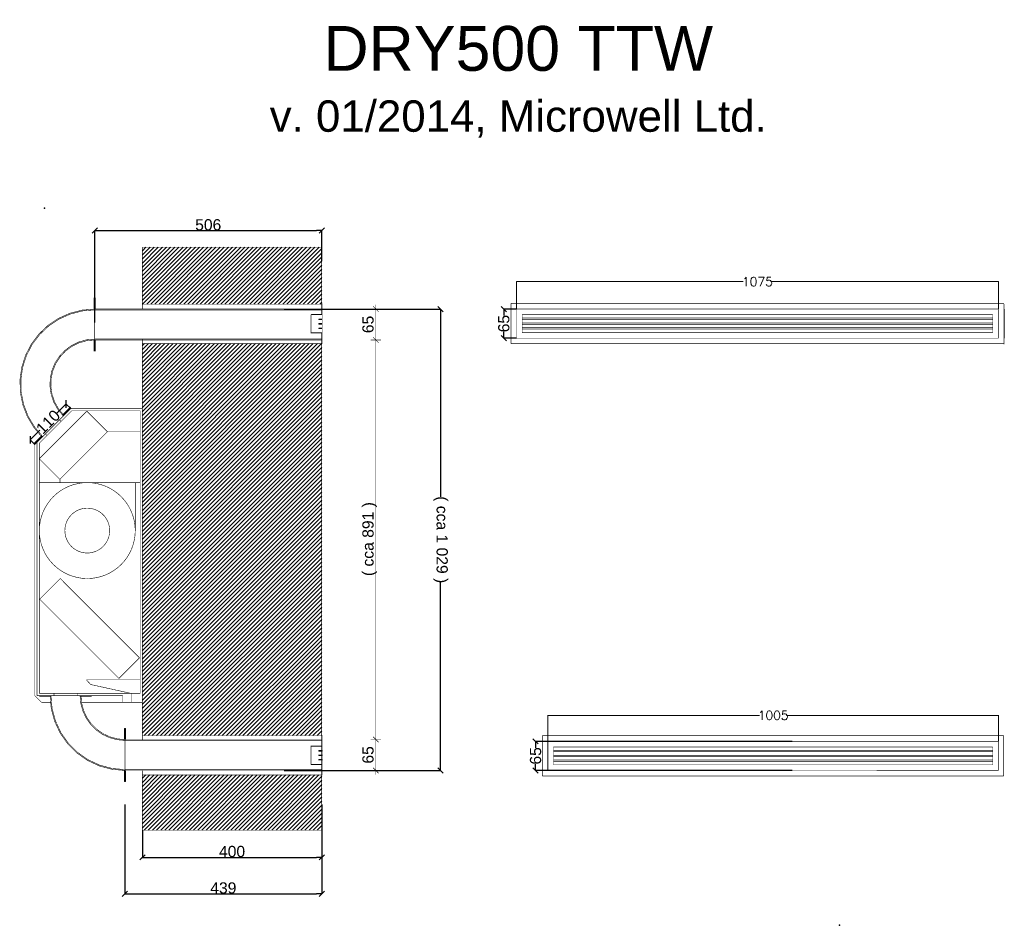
# Model space of a CAD drawing. Extents: x -1108 to 1088, y -1309 to 710.
import ezdxf

# ---------------------------------------------------------------- set-up
doc = ezdxf.new("R2010")
doc.units = 0
doc.header["$MEASUREMENT"] = 0
doc.linetypes.add('Achse', pattern=[11.5, 0, -4, 7.5, 0])
for name, color, linetype in [('Aktivní body', 7, 'Continuous'), ('Desky', 7, 'Continuous'), ('Kóty délkové', 7, 'Continuous'), ('Nábytek a zařízení', 7, 'Continuous'), ('Oblouky a kružnice', 7, 'Continuous'), ('Střechy', 7, 'Continuous'), ('Textové bloky', 7, 'Continuous'), ('Výplně', 7, 'Continuous'), ('Zdi', 7, 'Continuous'), ('Čáry', 7, 'Continuous')]:
    doc.layers.add(name, color=color, linetype=linetype)
doc.styles.add('GENERATED_STYLE_1', font='ARIAL.ttf')
doc.styles.get("Standard").update_dxf_attribs({"font": 'txt', "bigfont": 'BIGFONT.SHX'})
doc.dimstyles.new('Dimstyle_212', dxfattribs={"dimtxt": 25, "dimasz": 11.875, "dimexe": 0.18, "dimexo": 0, "dimgap": 0.09, "dimtad": 1, "dimdec": 0, "dimzin": 0, "dimdsep": 46, "dimtxsty": 'GENERATED_STYLE_1', "dimblk": 'ARROWHEAD_6', "dimblk1": 'ARROWHEAD_6', "dimblk2": 'ARROWHEAD_6', "dimcen": 0.09, "dimclrd": 7, "dimclre": 7, "dimclrt": 7, "dimazin": 0, "dimtfac": 1, "dimtdec": 4, "dimtmove": 0, "dimatfit": 0, "dimfxl": 1, "dimtolj": 1, "dimtzin": 0, "dimarcsym": 0})
doc.dimstyles.get("Standard").update_dxf_attribs({"dimtxt": 0.18, "dimasz": 0.18, "dimexe": 0.18, "dimexo": 0.0625, "dimgap": 0.09, "dimtad": 0, "dimtih": 1, "dimtoh": 1, "dimdec": 4, "dimzin": 0, "dimdsep": 46, "dimtxsty": 'Standard', "dimcen": 0.09, "dimadec": 0, "dimazin": 0, "dimtfac": 1, "dimtdec": 4, "dimtofl": 0, "dimtmove": 0, "dimatfit": 0, "dimfxl": 1, "dimtolj": 1, "dimtzin": 0, "dimarcsym": 0})
pattern_1 = [(45, (0, 0), (-4.596194, 4.596194), [])]

# ---------------------------------------------------------------- blocks, each defined once
blk = doc.blocks.new('HATCH_15', base_point=(20720, 1424.6))
at = {"layer": 'Výplně'}
blk.add_hatch(color=7, dxfattribs=at).paths.add_polyline_path([(20720, 1424.6), (20695, 1424.6), (20695, 1422.6), (20720, 1422.6)], flags=0)
at = {"layer": 'Výplně', "color": 7, "linetype": 'Continuous', "const_width": 1.25}
blk.add_lwpolyline([(20720, 1424.6), (20695, 1424.6), (20695, 1422.6), (20720, 1422.6)], close=True, dxfattribs=at)
blk = doc.blocks.new('HATCH_16', base_point=(20630, 1424.6))
at = {"layer": 'Výplně'}
blk.add_hatch(color=7, dxfattribs=at).paths.add_polyline_path([(20630, 1424.6), (20605, 1424.6), (20605, 1422.6), (20630, 1422.6)], flags=0)
at = {"layer": 'Výplně', "color": 7, "linetype": 'Continuous', "const_width": 1.25}
blk.add_lwpolyline([(20630, 1424.6), (20605, 1424.6), (20605, 1422.6), (20630, 1422.6)], close=True, dxfattribs=at)
blk = doc.blocks.new('HATCH_17', base_point=(20673.1, 2068))
at = {"layer": 'Výplně'}
blk.add_hatch(color=7, dxfattribs=at).paths.add_polyline_path([(20673.1, 2068), (20655.4, 2050.3), (20656.9, 2048.9), (20674.5, 2066.6)], flags=0)
at = {"layer": 'Výplně', "color": 7, "linetype": 'Continuous', "const_width": 1.25}
blk.add_lwpolyline([(20673.1, 2068), (20655.4, 2050.3), (20656.9, 2048.9), (20674.5, 2066.6)], close=True, dxfattribs=at)
blk = doc.blocks.new('HATCH_18', base_point=(20609.5, 2004.4))
at = {"layer": 'Výplně'}
blk.add_hatch(color=7, dxfattribs=at).paths.add_polyline_path([(20609.5, 2004.4), (20591.8, 1986.7), (20593.2, 1985.3), (20610.9, 2002.9)], flags=0)
at = {"layer": 'Výplně', "color": 7, "linetype": 'Continuous', "const_width": 1.25}
blk.add_lwpolyline([(20609.5, 2004.4), (20591.8, 1986.7), (20593.2, 1985.3), (20610.9, 2002.9)], close=True, dxfattribs=at)
blk = doc.blocks.new('HATCH_19', base_point=(21233.9, 1124.6))
at = {"layer": 'Zdi'}
h = blk.add_hatch(dxfattribs=at)
h.set_pattern_fill('cihla plná', scale=6.5, angle=45, style=0, pattern_type=0)
h.set_pattern_definition(pattern_1)
h.paths.add_polyline_path([(21233.9, 1124.6), (21233.9, 1247.6), (20833.9, 1247.6), (20833.9, 1124.6)], flags=0)
blk = doc.blocks.new('HATCH_20', base_point=(21233.9, 2209.6))
at = {"layer": 'Zdi'}
h = blk.add_hatch(dxfattribs=at)
h.set_pattern_fill('cihla plná', scale=6.5, angle=45, style=0, pattern_type=0)
h.set_pattern_definition(pattern_1)
h.paths.add_polyline_path([(21233.9, 2209.6), (20833.9, 2209.6), (20833.9, 1335.6), (21233.9, 1335.6)], flags=0)
blk = doc.blocks.new('HATCH_21', base_point=(21233.9, 2424.6))
at = {"layer": 'Zdi'}
h = blk.add_hatch(dxfattribs=at)
h.set_pattern_fill('cihla plná', scale=6.5, angle=45, style=0, pattern_type=0)
h.set_pattern_definition(pattern_1)
h.paths.add_polyline_path([(21233.9, 2424.6), (20833.9, 2424.6), (20833.9, 2297.6), (21233.9, 2297.6)], flags=0)
blk = doc.blocks.new('HATCH_5', base_point=(21234.9, 2273.7))
at = {"layer": 'Nábytek a zařízení'}
blk.add_hatch(color=7, dxfattribs=at).paths.add_polyline_path([(21234.9, 2273.7), (21234.9, 2298.7), (21234.4, 2298.7), (21233.9, 2298.2), (21233.9, 2275.4), (21233.7, 2274.9), (21233.2, 2274.7), (21210.4, 2274.7), (21209.9, 2274.2), (21209.9, 2273.7)], flags=0)
blk = doc.blocks.new('HATCH_6', base_point=(21234.9, 2233.7))
at = {"layer": 'Nábytek a zařízení'}
blk.add_hatch(color=7, dxfattribs=at).paths.add_polyline_path([(21234.9, 2233.7), (21209.9, 2233.7), (21209.9, 2233.2), (21210.4, 2232.7), (21233.1, 2232.7), (21233.6, 2232.4), (21233.9, 2231.9), (21233.9, 2209.2), (21234.4, 2208.7), (21234.9, 2208.7)], flags=0)
blk = doc.blocks.new('HATCH_7', base_point=(21226.9, 2254.6))
at = {"layer": 'Nábytek a zařízení'}
blk.add_hatch(color=7, dxfattribs=at).paths.add_polyline_path([(21226.9, 2254.6), (21226.9, 2252.6), (21234.9, 2252.6), (21234.9, 2254.6)], flags=0)
blk = doc.blocks.new('HATCH_8', base_point=(21226.9, 2244.6))
at = {"layer": 'Nábytek a zařízení'}
blk.add_hatch(color=7, dxfattribs=at).paths.add_polyline_path([(21226.9, 2244.6), (21226.9, 2242.6), (21234.9, 2242.6), (21234.9, 2244.6)], flags=0)
blk = doc.blocks.new('HATCH_9', base_point=(21226.9, 2264.6))
at = {"layer": 'Nábytek a zařízení'}
blk.add_hatch(color=7, dxfattribs=at).paths.add_polyline_path([(21226.9, 2264.6), (21226.9, 2262.6), (21234.9, 2262.6), (21234.9, 2264.6)], flags=0)
blk = doc.blocks.new('HATCH_10', base_point=(21227.1, 1292.4))
at = {"layer": 'Nábytek a zařízení'}
blk.add_hatch(color=7, dxfattribs=at).paths.add_polyline_path([(21227.1, 1292.4), (21227.1, 1290.4), (21235.1, 1290.4), (21235.1, 1292.4)], flags=0)
blk = doc.blocks.new('HATCH_11', base_point=(21227.1, 1282.4))
at = {"layer": 'Nábytek a zařízení'}
blk.add_hatch(color=7, dxfattribs=at).paths.add_polyline_path([(21227.1, 1282.4), (21227.1, 1280.4), (21235.1, 1280.4), (21235.1, 1282.4)], flags=0)
blk = doc.blocks.new('HATCH_12', base_point=(21227.1, 1302.4))
at = {"layer": 'Nábytek a zařízení'}
blk.add_hatch(color=7, dxfattribs=at).paths.add_polyline_path([(21227.1, 1302.4), (21227.1, 1300.4), (21235.1, 1300.4), (21235.1, 1302.4)], flags=0)
blk = doc.blocks.new('HATCH_13', base_point=(21234.9, 1271.5))
at = {"layer": 'Nábytek a zařízení'}
blk.add_hatch(color=7, dxfattribs=at).paths.add_polyline_path([(21234.9, 1271.5), (21209.9, 1271.5), (21209.9, 1271), (21210.4, 1270.5), (21233.1, 1270.5), (21233.6, 1270.2), (21233.9, 1269.8), (21233.9, 1247), (21234.4, 1246.5), (21234.9, 1246.5)], flags=0)
blk = doc.blocks.new('HATCH_14', base_point=(21234.9, 1311.5))
at = {"layer": 'Nábytek a zařízení'}
blk.add_hatch(color=7, dxfattribs=at).paths.add_polyline_path([(21234.9, 1311.5), (21234.9, 1336.5), (21234.4, 1336.5), (21233.9, 1336), (21233.9, 1313.3), (21233.6, 1312.8), (21233.1, 1312.5), (21210.4, 1312.5), (21209.9, 1312), (21209.9, 1311.5)], flags=0)
blk = doc.blocks.new('*D22')
at = {"layer": 'Kóty délkové', "color": 7, "linetype": 'Continuous', "const_width": 1.25}
for points in [[(21342.9, 2286.6), (21366.3, 2286.6)], [(21360.9, 2280.4), (21348.4, 2292.9)], [(21354.6, 2296), (21354.6, 2286.6)], [(21354.6, 2286.6), (21354.6, 2217.6)], [(21360.9, 2211.4), (21348.4, 2223.9)], [(21342.9, 2217.6), (21366.3, 2217.6)]]:
    blk.add_lwpolyline(points, dxfattribs=at)
at = {"layer": 'Kóty délkové', "color": 7, "style": 'GENERATED_STYLE_1', "oblique": 0}
blk.add_text('65', height=25, rotation=90, dxfattribs=at).set_placement((21349.6, 2232.8))
blk = doc.blocks.new('ARROWHEAD_6')
at = {"color": 0, "linetype": 'Continuous'}
for p, q in [((0, 0), (-1, 0)), ((-0.5, -0.5), (0.5, 0.5))]:
    blk.add_line(p, q, dxfattribs=at)
blk = doc.blocks.new('*D24')
at = {"layer": 'Kóty délkové', "color": 7, "linetype": 'Continuous', "const_width": 1.25}
for points in [[(21360.9, 2211.4), (21348.4, 2223.9)], [(21342.9, 2217.6), (21366.3, 2217.6)], [(21354.6, 2217.6), (21354.6, 1326.6)], [(21342.9, 1326.6), (21366.3, 1326.6)], [(21360.9, 1320.3), (21348.4, 1332.8)]]:
    blk.add_lwpolyline(points, dxfattribs=at)
at = {"layer": 'Kóty délkové', "color": 7, "style": 'GENERATED_STYLE_1', "oblique": 0}
blk.add_text('( cca 891 )', height=25, rotation=90, dxfattribs=at).set_placement((21349.6, 1691))
blk = doc.blocks.new('*D25')
at = {"layer": 'Kóty délkové', "color": 7, "linetype": 'Continuous', "const_width": 1.25}
for points in [[(21342.9, 1326.6), (21366.3, 1326.6)], [(21360.9, 1320.3), (21348.4, 1332.8)], [(21354.6, 1326.6), (21354.6, 1257.6)], [(21342.9, 1257.6), (21366.3, 1257.6)], [(21348.4, 1263.8), (21360.9, 1251.3)], [(21354.6, 1257.6), (21354.6, 1248.2)]]:
    blk.add_lwpolyline(points, dxfattribs=at)
at = {"layer": 'Kóty délkové', "color": 7, "style": 'GENERATED_STYLE_1', "oblique": 0}
blk.add_text('65', height=25, rotation=90, dxfattribs=at).set_placement((21349.6, 1272.8))
blk = doc.blocks.new('*D26')
at = {"layer": 'Defpoints', "color": 0}
for p in [(-518, 65), (-518, -964.1), (-169.6, -964.1)]:
    blk.add_point(p, dxfattribs=at)
at = {"layer": 'Kóty délkové', "color": 7, "linetype": 'Continuous', "lineweight": -2}
for p, q in [((-518, 65), (-169.4, 65)), ((-169.6, 53.1), (-169.6, -354.2)), ((-169.6, -952.2), (-169.6, -544.9)), ((-518, -964.1), (-169.4, -964.1))]:
    blk.add_line(p, q, dxfattribs=at)
at = {"layer": 'Kóty délkové', "color": 7, "lineweight": -2, "xscale": 11.875, "yscale": 11.875, "zscale": 11.875}
for p, rotation in [((-169.6, 65), 90), ((-169.6, -964.1), 270)]:
    blk.add_blockref('ARROWHEAD_6', p, dxfattribs=dict(at, rotation=rotation))
at = {"layer": 'Kóty délkové', "color": 7, "linetype": 'Continuous', "insert": (-169.6, -449.5), "char_height": 25, "attachment_point": 5, "rotation": 270, "style": 'GENERATED_STYLE_1'}
blk.add_mtext('\\A1;( cca 1\xa0029 )', dxfattribs=at)
blk = doc.blocks.new('*D27')
at = {"layer": 'Defpoints', "color": 0}
for p in [(-873.5, -1039.8), (-434.5, -1039.8), (-434.5, -1239.2)]:
    blk.add_point(p, dxfattribs=at)
at = {"layer": 'Kóty délkové', "color": 7, "linetype": 'Continuous', "lineweight": -2}
for p, q in [((-873.5, -1039.8), (-873.5, -1239.4)), ((-434.5, -1039.8), (-434.5, -1239.4)), ((-861.6, -1239.2), (-446.4, -1239.2))]:
    blk.add_line(p, q, dxfattribs=at)
at = {"layer": 'Kóty délkové', "color": 7, "lineweight": -2, "xscale": 11.875, "yscale": 11.875, "zscale": 11.875, "rotation": 180}
blk.add_blockref('ARROWHEAD_6', (-873.5, -1239.2), dxfattribs=at)
at = {"layer": 'Kóty délkové', "color": 7, "lineweight": -2, "xscale": 11.875, "yscale": 11.875, "zscale": 11.875}
blk.add_blockref('ARROWHEAD_6', (-434.5, -1239.2), dxfattribs=at)
at = {"layer": 'Kóty délkové', "color": 7, "linetype": 'Continuous', "insert": (-654, -1226.3), "char_height": 25, "attachment_point": 5, "style": 'GENERATED_STYLE_1'}
blk.add_mtext('\\A1;439', dxfattribs=at)
blk = doc.blocks.new('*D28')
at = {"layer": 'Defpoints', "color": 0}
for p in [(-834.5, -1097.1), (-434.5, -1097.1), (-434.5, -1157.8)]:
    blk.add_point(p, dxfattribs=at)
at = {"layer": 'Kóty délkové', "color": 7, "linetype": 'Continuous', "lineweight": -2}
for p, q in [((-834.5, -1097.1), (-834.5, -1158)), ((-434.5, -1097.1), (-434.5, -1158)), ((-822.7, -1157.8), (-446.4, -1157.8))]:
    blk.add_line(p, q, dxfattribs=at)
at = {"layer": 'Kóty délkové', "color": 7, "lineweight": -2, "xscale": 11.875, "yscale": 11.875, "zscale": 11.875, "rotation": 180}
blk.add_blockref('ARROWHEAD_6', (-834.5, -1157.8), dxfattribs=at)
at = {"layer": 'Kóty délkové', "color": 7, "lineweight": -2, "xscale": 11.875, "yscale": 11.875, "zscale": 11.875}
blk.add_blockref('ARROWHEAD_6', (-434.5, -1157.8), dxfattribs=at)
at = {"layer": 'Kóty délkové', "color": 7, "linetype": 'Continuous', "insert": (-634.5, -1144.9), "char_height": 25, "attachment_point": 5, "style": 'GENERATED_STYLE_1'}
blk.add_mtext('\\A1;400', dxfattribs=at)
blk = doc.blocks.new('*D29')
at = {"layer": 'Defpoints', "color": 0}
for p in [(-1004.8, -146.8), (-994.5, -157.1), (-1074.5, -237.1)]:
    blk.add_point(p, dxfattribs=at)
at = {"layer": 'Kóty délkové', "color": 7, "linetype": 'Continuous', "lineweight": -2}
for p, q in [((-994.5, -157.1), (-1005, -146.6)), ((-1013.2, -155.2), (-1026.1, -168.1)), ((-1076.4, -218.4), (-1063.5, -205.5)), ((-1074.5, -237.1), (-1085, -226.6))]:
    blk.add_line(p, q, dxfattribs=at)
at = {"layer": 'Kóty délkové', "color": 7, "lineweight": -2, "xscale": 11.875, "yscale": 11.875, "zscale": 11.875}
for p, rotation in [((-1004.8, -146.8), 44.99999999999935), ((-1084.8, -226.8), 224.9999999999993)]:
    blk.add_blockref('ARROWHEAD_6', p, dxfattribs=dict(at, rotation=rotation))
at = {"layer": 'Kóty délkové', "color": 7, "linetype": 'Continuous', "insert": (-1044.8, -186.8), "char_height": 25, "attachment_point": 5, "rotation": 45, "style": 'GENERATED_STYLE_1'}
blk.add_mtext('\\A1;110', dxfattribs=at)
blk = doc.blocks.new('*D30')
at = {"layer": 'Defpoints', "color": 0}
for p in [(-434.5, 239.9), (-434.5, 172.8), (-940.9, 34.8)]:
    blk.add_point(p, dxfattribs=at)
at = {"layer": 'Kóty délkové', "color": 7, "linetype": 'Continuous', "lineweight": -2}
for p, q in [((-940.9, 34.8), (-940.9, 240.1)), ((-929, 239.9), (-446.4, 239.9)), ((-434.5, 172.8), (-434.5, 240.1))]:
    blk.add_line(p, q, dxfattribs=at)
at = {"layer": 'Kóty délkové', "color": 7, "lineweight": -2, "xscale": 11.875, "yscale": 11.875, "zscale": 11.875, "rotation": 180}
blk.add_blockref('ARROWHEAD_6', (-940.9, 239.9), dxfattribs=at)
at = {"layer": 'Kóty délkové', "color": 7, "lineweight": -2, "xscale": 11.875, "yscale": 11.875, "zscale": 11.875}
blk.add_blockref('ARROWHEAD_6', (-434.5, 239.9), dxfattribs=at)
at = {"layer": 'Kóty délkové', "color": 7, "linetype": 'Continuous', "insert": (-687.7, 252.7), "char_height": 25, "attachment_point": 5, "style": 'GENERATED_STYLE_1'}
blk.add_mtext('\\A1;506', dxfattribs=at)
blk = doc.blocks.new('*D31')
at = {"layer": 'Defpoints', "color": 0}
for p in [(-28.3, 65), (0, 65), (0, 0)]:
    blk.add_point(p, dxfattribs=at)
at = {"layer": 'Kóty délkové', "color": 7, "linetype": 'Continuous', "lineweight": -2}
for p, q in [((0, 65), (-28.5, 65)), ((-28.3, 53.1), (-28.3, 50.6)), ((0, 0), (-28.5, 0)), ((-28.3, 11.9), (-28.3, 14.4))]:
    blk.add_line(p, q, dxfattribs=at)
at = {"layer": 'Kóty délkové', "color": 7, "lineweight": -2, "xscale": 11.875, "yscale": 11.875, "zscale": 11.875}
for p, rotation in [((-28.3, 65), 90), ((-28.3, 0), 270)]:
    blk.add_blockref('ARROWHEAD_6', p, dxfattribs=dict(at, rotation=rotation))
at = {"layer": 'Kóty délkové', "color": 7, "linetype": 'Continuous', "insert": (-28.3, 32.5), "char_height": 25, "attachment_point": 5, "rotation": 90, "style": 'GENERATED_STYLE_1'}
blk.add_mtext('\\A1;65', dxfattribs=at)
blk = doc.blocks.new('*D34')
at = {"layer": 'Defpoints', "color": 0}
for p in [(42.6, -899.1), (615, -899.1), (615, -964.1)]:
    blk.add_point(p, dxfattribs=at)
at = {"layer": 'Kóty délkové', "color": 7, "linetype": 'Continuous', "lineweight": -2}
for p, q in [((615, -899.1), (42.4, -899.1)), ((42.6, -910.9), (42.6, -913.4)), ((615, -964.1), (42.4, -964.1)), ((42.6, -952.2), (42.6, -949.7))]:
    blk.add_line(p, q, dxfattribs=at)
at = {"layer": 'Kóty délkové', "color": 7, "lineweight": -2, "xscale": 11.875, "yscale": 11.875, "zscale": 11.875}
for p, rotation in [((42.6, -899.1), 90), ((42.6, -964.1), 270)]:
    blk.add_blockref('ARROWHEAD_6', p, dxfattribs=dict(at, rotation=rotation))
at = {"layer": 'Kóty délkové', "color": 7, "linetype": 'Continuous', "insert": (42.6, -931.6), "char_height": 25, "attachment_point": 5, "rotation": 90, "style": 'GENERATED_STYLE_1'}
blk.add_mtext('\\A1;65', dxfattribs=at)
blk = doc.blocks.new('*D36')
at = {"color": 0, "linetype": 'Continuous', "lineweight": 0}
for p, q in [((70, -899), (70, -841)), ((70.2, -841.2), (542.4, -841.2)), ((1074.8, -841.2), (602.6, -841.2)), ((1075, -899), (1075, -841))]:
    blk.add_line(p, q, dxfattribs=at)
at = {"color": 0}
for points in [[(70.2, -841.1), (70.2, -841.2), (70, -841.2)], [(1074.8, -841.2), (1074.8, -841.1), (1075, -841.2)]]:
    blk.add_solid(points, dxfattribs=at)
at = {"layer": 'Defpoints', "color": 0}
for p in [(1075, -841.2), (70, -899.1), (1075, -899.1)]:
    blk.add_point(p, dxfattribs=at)
at = {"color": 0, "linetype": 'Continuous', "lineweight": 0, "insert": (572.5, -841.2), "char_height": 20, "attachment_point": 5}
blk.add_mtext('\\A1;1005', dxfattribs=at)
blk = doc.blocks.new('*D39')
at = {"color": 0, "linetype": 'Continuous', "lineweight": 0}
for p, q in [((0, 65.1), (0, 126.3)), ((0.2, 126.1), (505.7, 126.1)), ((1074.8, 126.1), (569.3, 126.1)), ((1075, 65.1), (1075, 126.3))]:
    blk.add_line(p, q, dxfattribs=at)
at = {"color": 0}
for points in [[(0.2, 126.2), (0.2, 126.1), (0, 126.1)], [(1074.8, 126.1), (1074.8, 126.2), (1075, 126.1)]]:
    blk.add_solid(points, dxfattribs=at)
at = {"layer": 'Defpoints', "color": 0}
for p in [(1075, 126.1), (0, 65), (1075, 65)]:
    blk.add_point(p, dxfattribs=at)
at = {"color": 0, "linetype": 'Continuous', "lineweight": 0, "insert": (537.5, 126.1), "char_height": 20, "attachment_point": 5}
blk.add_mtext('\\A1;1075', dxfattribs=at)
blk = doc.blocks.new('DIM_1', base_point=(21354.6, 2217.6))
at = {"layer": 'Kóty délkové', "color": 7, "linetype": 'Continuous'}
for p1, p2, text, picture, middle in [((21123.5, 2286.6), (21123.5, 2217.6), '65', '*D22', (21337.1, 2252.1)), ((21123.5, 2217.6), (21123.5, 1326.6), '( cca 891 )', '*D24', (21337.1, 1772.1)), ((21123.5, 1326.6), (21123.5, 1257.6), '65', '*D25', (21337.1, 1292.1))]:
    dim = blk.add_aligned_dim(p1=p1, p2=p2, distance=231.1, text=text, dimstyle='Dimstyle_212', dxfattribs=at)
    dim.commit()
    dim.dimension.update_dxf_attribs({"geometry": picture, "text_midpoint": middle, "text_rotation": 270})

msp = doc.modelspace()

# ---------------------------------------------------------------- linework, layer by layer
at = {"linetype": 'Continuous', "lineweight": 0}
for p, q in [((1087.5, 0), (1087.5, 65)), ((70, -899.1), (70, -964.1))]:
    msp.add_line(p, q, dxfattribs=at)
at = {"layer": 'Aktivní body', "color": 255}
for p in [(-1052.8, 290.1), (720.4, -1309.4)]:
    msp.add_point(p, dxfattribs=at)
at = {"layer": 'Desky', "color": 7, "linetype": 'Continuous', "const_width": 1.25}
for points in [[(-994.5, -157.1), (-839.5, -157.1)], [(-994.5, -157.1), (-834.5, -157.1)], [(-992.5, -162.1), (-839.5, -162.1)], [(-834.5, -162.1), (-834.5, -157.1)], [(-1069.5, -797.1), (-1069.5, -792.1)], [(-1069.5, -797.1), (-878.2, -797.1)], [(-1064.5, -792.1), (-858.2, -792.1)], [(-878.2, -797.1), (-1064.5, -797.1)], [(-878.2, -812.1), (-878.2, -809.1)], [(-878.2, -812.1), (-858.2, -812.1)], [(-863.2, -812.1), (-873.2, -812.1)], [(-858.2, -792.1), (-839.5, -792.1)], [(-858.2, -797.1), (-858.2, -792.1)], [(-858.2, -812.1), (-858.2, -809.1)]]:
    msp.add_lwpolyline(points, dxfattribs=at)
at = {"layer": 'Nábytek a zařízení', "color": 7, "linetype": 'Continuous', "const_width": 1.25}
for points in [[(-434, 77.1), (-434.5, 77.1)], [(-434.5, 76.6), (-434, 77.1)], [(-434.5, 65), (-434.5, 76.6)], [(-434, 77.1), (-433.5, 77.1)], [(-433.5, 52.1), (-433.5, 77.1)], [(-1045, 28.6), (-1021.7, 44.2)], [(-1021.7, 44.2), (-996.1, 55.6)], [(-1020.7, 42.4), (-995.4, 53.7)], [(-996.1, 55.6), (-968.9, 62.6)], [(-995.4, 53.7), (-968.5, 60.7)], [(-968.9, 62.6), (-940.9, 65)], [(-968.5, 60.7), (-940.9, 63)], [(-940.9, 65), (-940.9, 63)], [(-940.9, 63), (-940.9, 65)], [(-940.9, 65), (-434.5, 65)], [(-940.9, 63), (-940.9, -2)], [(-940.9, 63), (-940.9, -2)], [(-940.9, 63), (-434.5, 63)], [(-458.5, 52.6), (-458, 53.1)], [(-458.5, 52.1), (-458.5, 52.6)], [(-458.6, 12.1), (-458.6, 52.6)], [(-458.5, 52.1), (-433.5, 52.1)], [(-458, 53.1), (-435.3, 53.1)], [(-435.3, 53.1), (-434.8, 53.3)], [(-434.8, 53.3), (-434.5, 53.8)], [(-434.5, 53.8), (-434.5, 63)], [(-433.6, 43), (-433.6, 52.1)], [(-1065.4, 9.3), (-1045, 28.6)], [(-1063.9, 7.9), (-1043.8, 27)], [(-1043.8, 27), (-1020.7, 42.4)], [(-441.6, 41), (-441.6, 43)], [(-441.6, 43), (-433.6, 43)], [(-441.6, 41), (-433.6, 41)], [(-441.6, 31), (-441.6, 33)], [(-441.6, 33), (-433.6, 33)], [(-441.6, 31), (-433.6, 31)], [(-441.6, 21), (-441.6, 23)], [(-441.6, 23), (-433.6, 23)], [(-433.6, 41), (-433.6, 43)], [(-433.6, 33), (-433.6, 41)], [(-433.6, 31), (-433.6, 33)], [(-433.6, 23), (-433.6, 31)], [(-433.6, 21), (-433.6, 23)], [(-1082.3, -13.2), (-1065.4, 9.3)], [(-1080.6, -14.2), (-1063.9, 7.9)], [(-458.6, 12.1), (-433.6, 12.1)], [(-458.6, 11.6), (-458.6, 12.1)], [(-458.1, 11.1), (-458.6, 11.6)], [(-458.1, 11.1), (-435.3, 11.1)], [(-441.6, 21), (-433.6, 21)], [(-434.8, 10.8), (-435.3, 11.1)], [(-434.6, 10.3), (-434.8, 10.8)], [(-434.6, -12.4), (-434.6, 10.3)], [(-433.6, 12.1), (-433.6, 21)], [(-433.6, -12.9), (-433.6, 12.1)], [(-1095.2, -38.1), (-1082.3, -13.2)], [(-1093.3, -38.9), (-1080.6, -14.2)], [(-992.6, -16.4), (-1007.2, -27.1)], [(-991.6, -18.1), (-1005.9, -28.6)], [(-976.4, -8.5), (-992.6, -16.4)], [(-975.7, -10.4), (-991.6, -18.1)], [(-958.9, -3.6), (-976.4, -8.5)], [(-958.6, -5.6), (-975.7, -10.4)], [(-940.9, -2), (-958.9, -3.6)], [(-940.9, -4), (-958.6, -5.6)], [(-940.9, -2), (-940.9, -4)], [(-940.9, -2), (-434.5, -2)], [(-940.9, -4), (-940.9, -2)], [(-940.9, -4), (-434.5, -4)], [(-434.5, -4), (-434.5, -2)], [(-434.1, -12.9), (-434.6, -12.4)], [(-434.1, -12.9), (-434.5, -12.9)], [(-434.1, -12.9), (-433.6, -12.9)], [(-1103.7, -64.8), (-1095.2, -38.1)], [(-1101.8, -65.3), (-1093.3, -38.9)], [(-1019.6, -40.3), (-1029.5, -55.5)], [(-1018, -41.6), (-1027.7, -56.5)], [(-1007.2, -27.1), (-1019.6, -40.3)], [(-1005.9, -28.6), (-1018, -41.6)], [(-1107.6, -92.6), (-1103.7, -64.8)], [(-1105.6, -92.7), (-1101.8, -65.3)], [(-1029.5, -55.5), (-1036.4, -72.2)], [(-1027.7, -56.5), (-1034.5, -72.8)], [(-1036.4, -72.2), (-1040.2, -89.9)], [(-1034.5, -72.8), (-1038.2, -90.2)], [(-1106.9, -120.7), (-1107.6, -92.6)], [(-1104.9, -120.5), (-1105.6, -92.7)], [(-1040.2, -89.9), (-1040.7, -108)], [(-1040.7, -108), (-1038, -125.9)], [(-1038.2, -90.2), (-1038.7, -107.9)], [(-1038.7, -107.9), (-1036.1, -125.5)], [(-1101.4, -148.2), (-1106.9, -120.7)], [(-1099.5, -147.7), (-1104.9, -120.5)], [(-1038, -125.9), (-1032.1, -143)], [(-1036.1, -125.5), (-1030.3, -142.2)], [(-1091.4, -174.5), (-1101.4, -148.2)], [(-1089.6, -173.6), (-1099.5, -147.7)], [(-1032.1, -143), (-1023.2, -158.8)], [(-1030.3, -142.2), (-1021.6, -157.7)], [(-1077.1, -198.6), (-1091.4, -174.5)], [(-1075.5, -197.5), (-1089.6, -173.6)], [(-1023.2, -158.8), (-1011.6, -172.7)], [(-1021.6, -157.7), (-1010.2, -171.3)], [(-1011.6, -172.7), (-1010.2, -171.3)], [(-1057.6, -218.7), (-1075.5, -197.5)], [(-1059, -220.1), (-1077.1, -198.6)], [(-1059, -220.1), (-1057.6, -218.7)], [(-1037.9, -826.1), (-1040.5, -797.1)], [(-1038.5, -797.1), (-1040.5, -797.1)], [(-1036, -825.7), (-1038.5, -797.1)], [(-973.5, -797.1), (-972, -814.4)], [(-971.5, -797.1), (-973.5, -797.1)], [(-971.5, -797.1), (-970, -814.1)], [(-1030.4, -854.2), (-1037.9, -826.1)], [(-1028.5, -853.5), (-1036, -825.7)], [(-972, -814.4), (-967.4, -831.3)], [(-970, -814.1), (-965.6, -830.6)], [(-967.4, -831.3), (-960.1, -847.1)], [(-965.6, -830.6), (-958.4, -846.1)], [(-1018.1, -880.6), (-1030.4, -854.2)], [(-1016.4, -879.6), (-1028.5, -853.5)], [(-960.1, -847.1), (-950.1, -861.3)], [(-958.4, -846.1), (-948.6, -860.1)], [(-950.1, -861.3), (-937.8, -873.7)], [(-948.6, -860.1), (-936.5, -872.1)], [(-937.8, -873.7), (-923.5, -883.7)], [(-936.5, -872.1), (-922.5, -881.9)], [(-1001.4, -904.4), (-1018.1, -880.6)], [(-999.9, -903.1), (-1016.4, -879.6)], [(-923.5, -883.7), (-907.7, -891)], [(-922.5, -881.9), (-907, -889.1)], [(-907.7, -891), (-890.8, -895.5)], [(-907, -889.1), (-890.5, -893.6)], [(-890.8, -895.5), (-873.5, -897.1)], [(-890.5, -893.6), (-873.5, -895.1)], [(-873.5, -897.1), (-873.5, -895.1)], [(-873.5, -895.1), (-434.5, -895.1)], [(-873.5, -895.1), (-873.5, -897.1)], [(-873.5, -897.1), (-434.5, -897.1)], [(-873.5, -897.1), (-873.5, -962.1)], [(-434.1, -885.1), (-434.5, -885.1)], [(-434.6, -885.6), (-434.1, -885.1)], [(-434.5, -975.1), (-434.5, -885.1)], [(-434.6, -908.4), (-434.6, -885.6)], [(-434.5, -897.1), (-434.5, -895.1)], [(-434.1, -885.1), (-433.6, -885.1)], [(-433.6, -910.1), (-433.6, -885.1)], [(-980.8, -925), (-1001.4, -904.4)], [(-979.5, -923.5), (-999.9, -903.1)], [(-458.6, -909.6), (-458.1, -909.1)], [(-458.6, -951.1), (-458.6, -909.1)], [(-458.6, -910.1), (-458.6, -909.6)], [(-458.6, -910.1), (-433.6, -910.1)], [(-458.1, -909.1), (-435.3, -909.1)], [(-441.4, -921.2), (-441.4, -919.2)], [(-441.4, -919.2), (-433.4, -919.2)], [(-441.4, -921.2), (-433.4, -921.2)], [(-435.3, -909.1), (-434.8, -908.8)], [(-434.8, -908.8), (-434.6, -908.4)], [(-434.5, -910.1), (-434.5, -919.2)], [(-434.5, -921.2), (-434.5, -929.2)], [(-433.6, -919.2), (-433.6, -910.1)], [(-433.6, -929.2), (-433.6, -921.2)], [(-433.4, -921.2), (-433.4, -919.2)], [(-957, -941.7), (-980.8, -925)], [(-956, -940), (-979.5, -923.5)], [(-930.6, -954), (-957, -941.7)], [(-929.9, -952.1), (-956, -940)], [(-441.4, -931.2), (-441.4, -929.2)], [(-441.4, -929.2), (-433.4, -929.2)], [(-441.4, -931.2), (-433.4, -931.2)], [(-441.4, -941.2), (-441.4, -939.2)], [(-441.4, -939.2), (-433.4, -939.2)], [(-441.4, -941.2), (-433.4, -941.2)], [(-434.5, -931.2), (-434.5, -939.2)], [(-434.5, -941.2), (-434.5, -950.1)], [(-433.6, -939.2), (-433.6, -931.2)], [(-433.6, -975.1), (-433.6, -941.2)], [(-433.4, -931.2), (-433.4, -929.2)], [(-433.4, -941.2), (-433.4, -939.2)], [(-902.5, -961.5), (-930.6, -954)], [(-902.1, -959.6), (-929.9, -952.1)], [(-873.5, -964.1), (-902.5, -961.5)], [(-873.5, -962.1), (-902.1, -959.6)], [(-873.5, -962.1), (-434.5, -962.1)], [(-873.5, -964.1), (-873.5, -962.1)], [(-873.5, -962.1), (-873.5, -964.1)], [(-873.5, -964.1), (-434.5, -964.1)], [(-458.6, -950.1), (-433.6, -950.1)], [(-458.6, -950.6), (-458.6, -950.1)], [(-458.1, -951.1), (-458.6, -950.6)], [(-458.1, -951.1), (-435.3, -951.1)], [(-434.9, -951.4), (-435.3, -951.1)], [(-434.6, -951.9), (-434.9, -951.4)], [(-434.6, -974.6), (-434.6, -951.9)], [(-434.5, -964.1), (-434.5, -962.1)], [(-433.6, -975.1), (-433.6, -950.1)], [(-434.1, -975.1), (-434.6, -974.6)], [(-434.1, -975.1), (-434.5, -975.1)], [(-434.1, -975.1), (-433.6, -975.1)], [(-433.6, -975.1), (-433.6, -975.1)]]:
    msp.add_lwpolyline(points, dxfattribs=at)
at = {"layer": 'Oblouky a kružnice', "color": 7, "linetype": 'Continuous', "const_width": 1.25}
for points in [[(-1064.5, -429.1, 1), (-850.5, -429.1, 1)], [(-1007.5, -429.1, 1), (-907.5, -429.1, 1)]]:
    msp.add_lwpolyline(points, format="xyb", close=True, dxfattribs=at)
at = {"layer": 'Střechy', "color": 7, "linetype": 'Continuous', "const_width": 1.25}
for points in [[(-1019.5, -182.1), (-994.5, -157.1)], [(-1019.5, -189.1), (-992.5, -162.1)], [(-1064.5, -234.1), (-1019.5, -189.1)], [(-1047.5, -210.1), (-1019.5, -182.1)], [(-1016.1, -185.7), (-1019.5, -182.1)], [(-1069.5, -232.1), (-1047.5, -210.1)], [(-1047.5, -217.1), (-1051, -213.5)], [(-1074.5, -237.1), (-1069.5, -232.1)], [(-1069.5, -237.1), (-1069.5, -232.1)], [(-1069.5, -239.1), (-1069.5, -232.1)]]:
    msp.add_lwpolyline(points, dxfattribs=at)
at = {"layer": 'Zdi', "color": 7, "linetype": 'Continuous', "const_width": 1.25}
for points in [[(-834.5, 202.9), (-434.5, 202.9)], [(-834.5, 75.9), (-834.5, 202.9)], [(-434.5, 75.9), (-434.5, 202.9)], [(-834.5, 75.9), (-434.5, 75.9)], [(-834.5, 75.9), (-434.5, 75.9)], [(-834.5, 65.9), (-834.5, 75.9)], [(-834.5, 65.9), (-834.5, 65)], [(-434.5, 65.9), (-434.5, 75.9)], [(-834.5, -2.1), (-434.5, -2.1)], [(-834.5, -12.1), (-834.5, -2.1)], [(-834.5, -12.1), (-434.5, -12.1)], [(-834.5, -157.1), (-834.5, -12.1)], [(-834.5, -12.1), (-434.5, -12.1)], [(-434.5, -12.1), (-434.5, -2.1)], [(-434.5, -886.1), (-434.5, -12.1)], [(-839.5, -157.1), (-994.5, -157.1)], [(-839.5, -157.1), (-834.5, -157.1)], [(-839.5, -157.1), (-834.5, -157.1)], [(-839.5, -187.1), (-839.5, -162.1)], [(-834.5, -162.1), (-834.5, -187.1)], [(-839.5, -792.1), (-839.5, -187.1)], [(-834.5, -886.1), (-834.5, -187.1)], [(-1069.5, -284.1), (-1069.5, -237.1)], [(-1069.5, -284.1), (-1069.5, -239.1)], [(-1064.5, -234.1), (-1064.5, -279.1)], [(-1064.5, -279.1), (-1064.5, -237.1)], [(-1069.5, -792.1), (-1069.5, -256.1)], [(-1064.5, -243.8), (-1064.5, -792.1)], [(-1069.5, -797.1), (-1069.5, -737.1)], [(-1074.5, -797.1), (-1059.5, -812.1)], [(-1069.5, -797.1), (-1064.5, -797.1)], [(-1064.5, -797.1), (-1040.5, -797.1)], [(-1059.5, -812.1), (-1039.2, -812.1)], [(-970.2, -812.1), (-834.5, -812.1)], [(-970.2, -812.1), (-878.2, -812.1)], [(-878.2, -809.1), (-878.2, -797.1)], [(-878.2, -812.1), (-878.2, -797.1)], [(-878.2, -812.1), (-873.2, -812.1)], [(-863.2, -812.1), (-873.2, -812.1)], [(-863.2, -812.1), (-858.2, -812.1)], [(-858.2, -797.1), (-858.2, -809.1)], [(-858.2, -812.1), (-858.2, -797.1)], [(-858.2, -812.1), (-834.5, -812.1)], [(-834.5, -886.1), (-434.5, -886.1)], [(-834.5, -886.1), (-434.5, -886.1)], [(-834.5, -896.1), (-834.5, -886.1)], [(-434.5, -896.1), (-434.5, -886.1)], [(-834.5, -964.1), (-434.5, -964.1)], [(-834.5, -974.1), (-834.5, -964.1)], [(-434.5, -974.1), (-434.5, -964.1)], [(-834.5, -974.1), (-434.5, -974.1)], [(-834.5, -1097.1), (-834.5, -974.1)], [(-834.5, -974.1), (-434.5, -974.1)], [(-434.5, -1097.1), (-434.5, -974.1)], [(-834.5, -1097.1), (-434.5, -1097.1)]]:
    msp.add_lwpolyline(points, dxfattribs=at)
at = {"layer": 'Čáry', "color": 7, "linetype": 'Continuous', "const_width": 1.25}
for points in [[(-940.9, 90), (-942.4, 90)], [(-942.4, 90), (-942.4, 65)], [(-940.9, 65), (-940.9, 90)], [(-940.9, 90), (-939.4, 90)], [(-939.4, 90), (-939.4, 65)], [(-12.5, 77.5), (-12.5, -12.5)], [(-12.5, 77.5), (1087.5, 77.5)], [(1087.5, -14), (1087.5, 76)], [(12.5, 52.5), (1062.5, 52.5)], [(12.5, 52.5), (12.5, 12.5)], [(12.5, 44.8), (1062.5, 44.8)], [(1062.5, 12.5), (1062.5, 52.5)], [(12.5, 41.8), (1062.5, 41.8)], [(12.5, 34), (1062.5, 34)], [(12.5, 31), (1062.5, 31)], [(12.5, 23.2), (1062.5, 23.2)], [(12.5, 20.2), (1062.5, 20.2)], [(12.5, 12.5), (1062.5, 12.5)], [(-942.4, -29), (-942.4, -4)], [(-940.9, -4), (-940.9, -29)], [(-939.4, -29), (-939.4, -4)], [(-12.5, -12.5), (1087.5, -12.5)], [(-940.9, -29), (-942.4, -29)], [(-940.9, -29), (-939.4, -29)], [(-958.5, -162.9), (-1064.5, -268.9)], [(-912.5, -208.8), (-958.5, -162.9)], [(-1057.6, -218.7), (-1059, -217.3)], [(-1018.6, -314.9), (-912.5, -208.8)], [(-912.5, -208.8), (-839.7, -208.8)], [(-1074.5, -797.1), (-1074.5, -237.1)], [(-1018.6, -314.9), (-1064.5, -268.9)], [(-1064.5, -322.1), (-839.5, -322.1)], [(-1018.6, -314.9), (-1018.6, -322.1)], [(-850.5, -429.1), (-850.5, -322.1)], [(-1017.7, -536.1), (-1063.7, -582.1)], [(-1017.7, -536.1), (-840.9, -712.9)], [(-886.9, -758.8), (-1063.7, -582.1)], [(-840.9, -712.9), (-886.9, -758.8)], [(-839.5, -762), (-959.5, -762)], [(-959.5, -762), (-949.9, -772.4)], [(-949.9, -772.4), (-860.3, -792.1)], [(-1031.7, -797.1), (-1031.7, -791.8)], [(-980, -797.1), (-980, -791.8)], [(-873.5, -870.1), (-875, -870.1)], [(-875, -870.1), (-875, -895.1)], [(-873.5, -895.1), (-873.5, -870.1)], [(-873.5, -870.1), (-872, -870.1)], [(-872, -870.1), (-872, -895.1)], [(57.5, -886.6), (1086.6, -886.4)], [(57.5, -886.6), (57.5, -976.6)], [(1086.6, -976.4), (1086.6, -886.4)], [(82.5, -911.6), (82.5, -951.6)], [(82.5, -911.6), (1062.5, -911.6)], [(82.5, -919.3), (1062.5, -919.3)], [(82.5, -922.3), (1062.5, -922.3)], [(1062.5, -951.6), (1062.5, -911.6)], [(82.5, -930.1), (1062.5, -930.1)], [(82.5, -933.1), (1062.5, -933.1)], [(82.5, -940.9), (1062.5, -940.9)], [(82.5, -943.9), (1062.5, -943.9)], [(-875, -989.1), (-875, -964.1)], [(-873.5, -964.1), (-873.5, -989.1)], [(-872, -989.1), (-872, -964.1)], [(82.5, -951.6), (1062.5, -951.6)], [(57.5, -976.6), (1086.6, -976.4)], [(-873.5, -989.1), (-875, -989.1)], [(-873.5, -989.1), (-872, -989.1)]]:
    msp.add_lwpolyline(points, dxfattribs=at)
at = {"layer": 'Čáry', "color": 7, "linetype": 'Achse', "const_width": 1.25}
for points in [[(0, 65), (0, 0)], [(0, 65), (1075, 65)], [(1075, 0), (1075, 65)], [(0, 0), (1075, 0)], [(70, -899.1), (615, -899.1)], [(70, -899.1), (70, -964.1)], [(615, -899.1), (1075, -899.1)], [(1075, -964.1), (1075, -899.1)], [(70, -964.1), (615, -964.1)], [(615, -964.1), (1075.1, -964.5)]]:
    msp.add_lwpolyline(points, dxfattribs=at)

# ---------------------------------------------------------------- block references
at = {"layer": 'Kóty délkové', "color": 7, "linetype": 'Continuous'}
msp.add_blockref('DIM_1', (-313.9, -4), dxfattribs=at)
at = {"layer": 'Nábytek a zařízení', "color": 7, "linetype": 'Continuous'}
for name, p in [('HATCH_5', (-433.5, 52.1)), ('HATCH_9', (-441.6, 43)), ('HATCH_7', (-441.6, 33)), ('HATCH_8', (-441.6, 23)), ('HATCH_6', (-433.6, 12.1)), ('HATCH_14', (-433.6, -910.1)), ('HATCH_12', (-441.4, -919.2)), ('HATCH_10', (-441.4, -929.2)), ('HATCH_11', (-441.4, -939.2)), ('HATCH_13', (-433.6, -950.1))]:
    msp.add_blockref(name, p, dxfattribs=at)
at = {"layer": 'Výplně', "color": 7, "linetype": 'Continuous'}
for name, p in [('HATCH_17', (-995.4, -153.6)), ('HATCH_18', (-1059, -217.3)), ('HATCH_16', (-1038.5, -797.1)), ('HATCH_15', (-948.5, -797.1))]:
    msp.add_blockref(name, p, dxfattribs=at)
at = {"layer": 'Zdi', "color": 7, "linetype": 'Continuous'}
for name, p in [('HATCH_21', (-434.5, 202.9)), ('HATCH_20', (-434.5, -12.1)), ('HATCH_19', (-434.5, -1097.1))]:
    msp.add_blockref(name, p, dxfattribs=at)

# ---------------------------------------------------------------- texts
at = {"layer": 'Textové bloky', "color": 7, "width": 2950, "attachment_point": 5, "style": 'GENERATED_STYLE_1'}
for s, insert, char_height in [('{DRY500 TTW}', (3.8, 645.5), 100), ('{v. 01/2014, Microwell Ltd.}', (3.8, 488.8), 70)]:
    msp.add_mtext(s, dxfattribs=dict(at, insert=insert, char_height=char_height))

# ---------------------------------------------------------------- dimensions: what is measured, and where the dimension line sits
at = {"linetype": 'Continuous', "lineweight": 0}
for base, p1, p2, picture, middle in [((1075, 126.1), (0, 65), (1075, 65), '*D39', (537.5, 126.1)), ((1075, -841.2), (70, -899.1), (1075, -899.1), '*D36', (572.5, -841.2))]:
    dim = msp.add_linear_dim(base=base, p1=p1, p2=p2, dimstyle='Standard', override={"dimtxt": 20, "dimdec": 0, "dimdsep": 0, "dimatfit": 3, "dimlwd": 0, "dimlwe": 0}, dxfattribs=at)
    dim.commit()
    dim.dimension.update_dxf_attribs({"geometry": picture, "text_midpoint": middle})
at = {"layer": 'Kóty délkové', "color": 7, "linetype": 'Continuous'}
dim = msp.add_linear_dim(base=(-434.5, 239.9), p1=(-940.9, 34.8), p2=(-434.5, 172.8), dimstyle='Dimstyle_212', dxfattribs=at)
dim.commit()
dim.dimension.update_dxf_attribs({"geometry": '*D30', "text_midpoint": (-687.7, 252.7)})
for p1, p2, distance, text, picture, middle, turn in [((-518, 65), (-518, -964.1), 348.4, '( cca 1\xa0029 )', '*D26', (-169.6, -449.5), 270), ((-1074.5, -237.1), (-994.5, -157.1), 14.5, '110', '*D29', (-1044.8, -186.8), 45)]:
    dim = msp.add_aligned_dim(p1=p1, p2=p2, distance=distance, text=text, dimstyle='Dimstyle_212', dxfattribs=at)
    dim.commit()
    dim.dimension.update_dxf_attribs({"geometry": picture, "text_midpoint": middle, "text_rotation": turn})
for p1, p2, distance, picture, middle in [((0, 0), (0, 65), 28.3, '*D31', (-28.3, 32.5)), ((615, -964.1), (615, -899.1), 572.4, '*D34', (42.6, -931.6))]:
    dim = msp.add_aligned_dim(p1=p1, p2=p2, distance=distance, dimstyle='Dimstyle_212', dxfattribs=at)
    dim.commit()
    dim.dimension.update_dxf_attribs({"geometry": picture, "text_midpoint": middle, "text_rotation": 90})
for p1, p2, distance, picture, middle in [((-873.5, -1039.8), (-434.5, -1039.8), -199.4, '*D27', (-654, -1226.3)), ((-834.5, -1097.1), (-434.5, -1097.1), -60.7, '*D28', (-634.5, -1144.9))]:
    dim = msp.add_aligned_dim(p1=p1, p2=p2, distance=distance, dimstyle='Dimstyle_212', dxfattribs=at)
    dim.commit()
    dim.dimension.update_dxf_attribs({"geometry": picture, "text_midpoint": middle})

doc.saveas('drawing.dxf')
